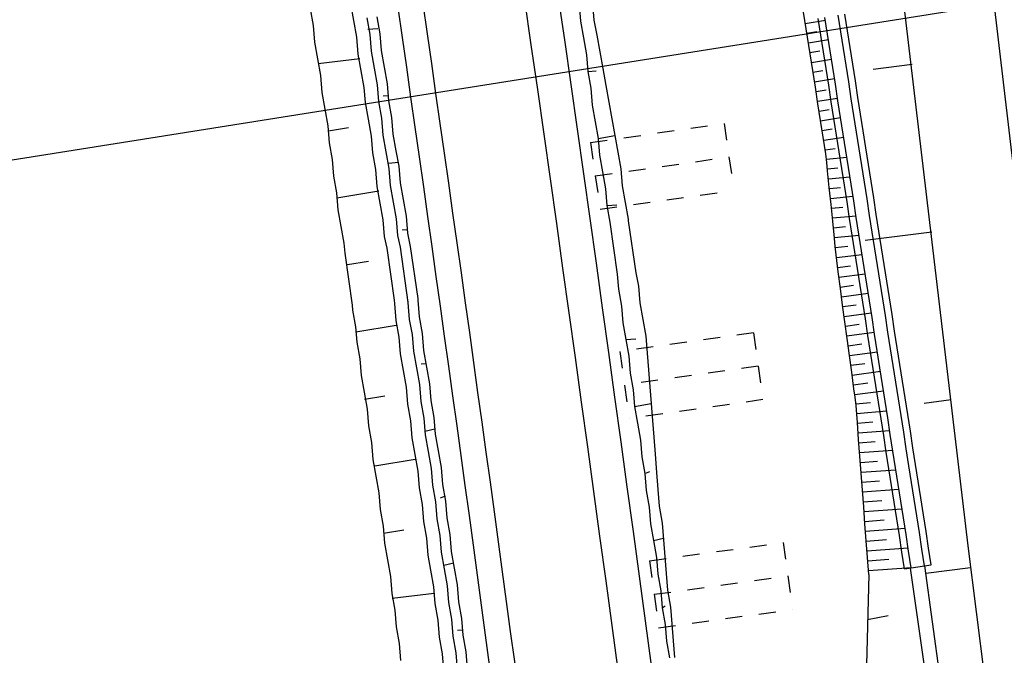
# Model space of a CAD drawing. Extents: x 447827 to 448299, y 438389 to 439851.
# Tile 108 of 116: x 447886 to 447916, y 439774 to 439793. Entities that reach past the tile are written whole.
import ezdxf

# ---------------------------------------------------------------- set-up
doc = ezdxf.new("R2010")
doc.units = 0
doc.header["$LTSCALE"] = 2
doc.header["$MEASUREMENT"] = 0
for name, pattern in [('ACAD_ISO05W100', [0.5, 0.25, -0.25]), ('AUSGEZOGEN', [0]), ('PUNKTX2', [0.5, 0.25, -0.25])]:
    doc.linetypes.add(name, pattern=pattern)
for name, color, linetype in [('DB-GRABEN', 15, 'AUSGEZOGEN'), ('DB-HZV-Stützscheiben', 15, 'CONTINUOUS'), ('DB-Ingenieurbauwerke', 15, 'CONTINUOUS'), ('DB-Regenrückhaltebecken_605', 15, 'CONTINUOUS'), ('DB-Wegboeschungen', 15, 'CONTINUOUS'), ('DB-Wege', 15, 'CONTINUOUS'), ('FBRTOP', 250, 'AUSGEZOGEN'), ('Planeinteilung', 250, 'CONTINUOUS'), ('RAHMEN', 7, 'AUSGEZOGEN')]:
    doc.layers.add(name, color=color, linetype=linetype)

# ---------------------------------------------------------------- blocks, each defined once
blk = doc.blocks.new('1135297')
at = {"layer": 'RAHMEN'}
blk.add_line((25, 292), (25, 5), dxfattribs=at)

msp = doc.modelspace()

# ---------------------------------------------------------------- linework, layer by layer
at = {"layer": 'DB-GRABEN', "linetype": 'Continuous'}
for p, q in [((447912.19, 439797.257), (447914.547, 439777.396)), ((447912.898, 439791.652), (447911.744, 439791.506)), ((447913.475, 439786.685), (447911.505, 439786.436)), ((447914.052, 439781.718), (447913.252, 439781.617)), ((447914.547, 439777.396), (447915.174, 439772.436)), ((447911.61, 439776.547), (447911.497, 439772.022)), ((447912.841, 439776.741), (447914.401, 439765.849)), ((447913.266, 439776.807), (447913.878, 439772.322)), ((447914.629, 439776.751), (447913.298, 439776.583)), ((447911.577, 439775.221), (447912.187, 439775.334))]:
    msp.add_line(p, q, dxfattribs=at)
at = {"layer": 'DB-HZV-Stützscheiben', "linetype": 'PUNKTX2'}
for p, q in [((447903.37, 439789.342), (447907.331, 439789.903)), ((447907.331, 439789.903), (447907.611, 439787.923)), ((447903.37, 439789.342), (447903.651, 439787.362)), ((447903.651, 439787.362), (447907.611, 439787.923)), ((447908.199, 439783.706), (447904.238, 439783.15)), ((447908.199, 439783.706), (447908.477, 439781.726)), ((447904.238, 439783.15), (447904.516, 439781.169)), ((447908.477, 439781.726), (447904.516, 439781.169)), ((447905.115, 439776.953), (447909.078, 439777.497)), ((447909.078, 439777.497), (447909.35, 439775.515)), ((447905.115, 439776.953), (447905.387, 439774.971)), ((447905.387, 439774.971), (447909.35, 439775.515))]:
    msp.add_line(p, q, dxfattribs=at)
at = {"layer": 'DB-HZV-Stützscheiben', "linetype": 'ACAD_ISO05W100'}
for p, q in [((447903.511, 439788.352), (447907.471, 439788.913)), ((447908.338, 439782.716), (447904.377, 439782.16)), ((447905.251, 439775.962), (447909.214, 439776.506))]:
    msp.add_line(p, q, dxfattribs=at)
at = {"layer": 'DB-Ingenieurbauwerke', "linetype": 'Continuous'}
msp.add_line((447912.36, 439818.285), (447916.08, 439787.026), dxfattribs=at)
at = {"layer": 'DB-Regenrückhaltebecken_605', "linetype": 'Continuous'}
for p, q in [((447909.719, 439792.953), (447909.642, 439793.447)), ((447909.797, 439792.459), (447909.719, 439792.953)), ((447909.732, 439792.867), (447910.325, 439792.963)), ((447910.192, 439792.521), (447910.114, 439793.015)), ((447910.389, 439792.552), (447910.312, 439793.046)), ((447910.785, 439792.614), (447910.707, 439793.108)), ((447910.982, 439792.645), (447910.905, 439793.139)), ((447909.778, 439792.579), (447910.074, 439792.627)), ((447910.862, 439792.12), (447910.785, 439792.614)), ((447911.06, 439792.151), (447910.982, 439792.645)), ((447909.874, 439791.965), (447909.797, 439792.459)), ((447909.823, 439792.29), (447910.415, 439792.386)), ((447910.269, 439792.027), (447910.192, 439792.521)), ((447910.467, 439792.058), (447910.389, 439792.552)), ((447909.868, 439792.002), (447910.165, 439792.05)), ((447910.347, 439791.533), (447910.269, 439792.027)), ((447910.544, 439791.564), (447910.467, 439792.058)), ((447910.94, 439791.626), (447910.862, 439792.12)), ((447911.137, 439791.657), (447911.06, 439792.151)), ((447909.952, 439791.471), (447909.874, 439791.965)), ((447909.914, 439791.714), (447910.506, 439791.809)), ((447910.029, 439790.977), (447909.952, 439791.471)), ((447909.959, 439791.425), (447910.255, 439791.473)), ((447910.424, 439791.039), (447910.347, 439791.533)), ((447910.622, 439791.07), (447910.544, 439791.564)), ((447911.017, 439791.132), (447910.94, 439791.626)), ((447911.215, 439791.163), (447911.137, 439791.657)), ((447910.004, 439791.137), (447910.597, 439791.232)), ((447911.095, 439790.638), (447911.017, 439791.132)), ((447911.292, 439790.669), (447911.215, 439791.163)), ((447910.107, 439790.483), (447910.029, 439790.977)), ((447910.049, 439790.848), (447910.346, 439790.896)), ((447910.502, 439790.545), (447910.424, 439791.039)), ((447910.7, 439790.576), (447910.622, 439791.07)), ((447910.095, 439790.56), (447910.687, 439790.655)), ((447910.58, 439790.051), (447910.502, 439790.545)), ((447910.777, 439790.082), (447910.7, 439790.576)), ((447911.172, 439790.144), (447911.095, 439790.638)), ((447911.37, 439790.175), (447911.292, 439790.669)), ((447910.184, 439789.989), (447910.107, 439790.483)), ((447910.14, 439790.272), (447910.436, 439790.319)), ((447910.262, 439789.495), (447910.184, 439789.989)), ((447910.185, 439789.984), (447910.778, 439790.077)), ((447910.657, 439789.557), (447910.58, 439790.051)), ((447910.855, 439789.588), (447910.777, 439790.082)), ((447911.25, 439789.65), (447911.172, 439790.144)), ((447911.447, 439789.681), (447911.37, 439790.175)), ((447910.23, 439789.696), (447910.527, 439789.742)), ((447911.525, 439789.187), (447911.447, 439789.681)), ((447910.302, 439789.248), (447910.262, 439789.495)), ((447910.276, 439789.408), (447910.869, 439789.499)), ((447910.735, 439789.063), (447910.657, 439789.557)), ((447910.932, 439789.094), (447910.855, 439789.588)), ((447911.327, 439789.156), (447911.25, 439789.65)), ((447910.339, 439789.001), (447910.302, 439789.248)), ((447910.322, 439789.125), (447910.618, 439789.166)), ((447911.01, 439788.6), (447910.932, 439789.094)), ((447911.405, 439788.662), (447911.327, 439789.156)), ((447911.602, 439788.693), (447911.525, 439789.187)), ((447910.369, 439788.752), (447910.339, 439789.001)), ((447910.359, 439788.842), (447910.961, 439788.911)), ((447910.812, 439788.569), (447910.735, 439789.063)), ((447910.394, 439788.503), (447910.369, 439788.752)), ((447910.389, 439788.556), (447910.698, 439788.587)), ((447910.443, 439788.005), (447910.394, 439788.503)), ((447910.89, 439788.075), (447910.812, 439788.569)), ((447911.087, 439788.106), (447911.01, 439788.6)), ((447911.482, 439788.168), (447911.405, 439788.662)), ((447911.68, 439788.199), (447911.602, 439788.693)), ((447910.417, 439788.267), (447911.052, 439788.328)), ((447910.493, 439787.507), (447910.443, 439788.005)), ((447910.446, 439787.976), (447910.772, 439788.008)), ((447910.967, 439787.581), (447910.89, 439788.075)), ((447911.165, 439787.612), (447911.087, 439788.106)), ((447911.56, 439787.674), (447911.482, 439788.168)), ((447911.758, 439787.705), (447911.68, 439788.199)), ((447910.475, 439787.686), (447911.143, 439787.75)), ((447911.637, 439787.18), (447911.56, 439787.674)), ((447911.835, 439787.211), (447911.758, 439787.705)), ((447910.543, 439787.008), (447910.493, 439787.507)), ((447910.504, 439787.395), (447910.846, 439787.428)), ((447911.045, 439787.087), (447910.967, 439787.581)), ((447911.242, 439787.118), (447911.165, 439787.612)), ((447910.533, 439787.105), (447911.234, 439787.172)), ((447911.122, 439786.593), (447911.045, 439787.087)), ((447911.32, 439786.624), (447911.242, 439787.118)), ((447911.715, 439786.686), (447911.637, 439787.18)), ((447911.913, 439786.717), (447911.835, 439787.211)), ((447910.593, 439786.51), (447910.543, 439787.008)), ((447910.562, 439786.814), (447910.921, 439786.849)), ((447910.591, 439786.524), (447911.325, 439786.594)), ((447910.617, 439786.261), (447910.593, 439786.51)), ((447911.2, 439786.099), (447911.122, 439786.593)), ((447911.397, 439786.13), (447911.32, 439786.624)), ((447911.793, 439786.192), (447911.715, 439786.686)), ((447911.99, 439786.223), (447911.913, 439786.717)), ((447910.642, 439786.012), (447910.617, 439786.261)), ((447910.62, 439786.231), (447910.995, 439786.269)), ((447911.87, 439785.698), (447911.793, 439786.192)), ((447912.068, 439785.729), (447911.99, 439786.223)), ((447910.703, 439785.515), (447910.642, 439786.012)), ((447910.651, 439785.936), (447911.414, 439786.023)), ((447911.277, 439785.605), (447911.2, 439786.099)), ((447911.475, 439785.636), (447911.397, 439786.13)), ((447910.687, 439785.641), (447911.073, 439785.69)), ((447911.355, 439785.111), (447911.277, 439785.605)), ((447911.553, 439785.142), (447911.475, 439785.636)), ((447911.948, 439785.204), (447911.87, 439785.698)), ((447912.145, 439785.235), (447912.068, 439785.729)), ((447910.77, 439785.02), (447910.703, 439785.515)), ((447910.725, 439785.35), (447911.504, 439785.453)), ((447910.765, 439785.06), (447911.157, 439785.112)), ((447910.837, 439784.524), (447910.77, 439785.02)), ((447911.432, 439784.617), (447911.355, 439785.111)), ((447911.63, 439784.648), (447911.553, 439785.142)), ((447912.025, 439784.711), (447911.948, 439785.204)), ((447912.223, 439784.742), (447912.145, 439785.235)), ((447910.804, 439784.771), (447911.594, 439784.876)), ((447912.103, 439784.217), (447912.025, 439784.711)), ((447912.3, 439784.248), (447912.223, 439784.742)), ((447910.904, 439784.028), (447910.837, 439784.524)), ((447910.843, 439784.482), (447911.241, 439784.535)), ((447911.51, 439784.124), (447911.432, 439784.617)), ((447911.708, 439784.155), (447911.63, 439784.648)), ((447910.882, 439784.192), (447911.685, 439784.299)), ((447911.588, 439783.63), (447911.51, 439784.124)), ((447911.785, 439783.661), (447911.708, 439784.155)), ((447912.18, 439783.723), (447912.103, 439784.217)), ((447912.378, 439783.754), (447912.3, 439784.248)), ((447910.971, 439783.533), (447910.904, 439784.028)), ((447910.921, 439783.903), (447911.326, 439783.957)), ((447910.96, 439783.614), (447911.776, 439783.722)), ((447911.665, 439783.136), (447911.588, 439783.63)), ((447911.863, 439783.167), (447911.785, 439783.661)), ((447912.258, 439783.229), (447912.18, 439783.723)), ((447912.455, 439783.26), (447912.378, 439783.754)), ((447911.038, 439783.037), (447910.971, 439783.533)), ((447911, 439783.324), (447911.41, 439783.379)), ((447912.533, 439782.766), (447912.455, 439783.26)), ((447911.106, 439782.542), (447911.038, 439783.037)), ((447911.039, 439783.035), (447911.866, 439783.145)), ((447911.743, 439782.642), (447911.665, 439783.136)), ((447911.94, 439782.673), (447911.863, 439783.167)), ((447912.335, 439782.735), (447912.258, 439783.229)), ((447911.078, 439782.746), (447911.495, 439782.801)), ((447912.018, 439782.179), (447911.94, 439782.673)), ((447912.413, 439782.241), (447912.335, 439782.735)), ((447912.611, 439782.272), (447912.533, 439782.766)), ((447911.173, 439782.046), (447911.106, 439782.542)), ((447911.117, 439782.455), (447911.957, 439782.569)), ((447911.82, 439782.148), (447911.743, 439782.642)), ((447911.156, 439782.165), (447911.579, 439782.223)), ((447911.898, 439781.654), (447911.82, 439782.148)), ((447912.095, 439781.685), (447912.018, 439782.179)), ((447912.49, 439781.747), (447912.413, 439782.241)), ((447912.688, 439781.778), (447912.611, 439782.272)), ((447911.207, 439781.798), (447911.173, 439782.046)), ((447911.196, 439781.879), (447912.047, 439781.989)), ((447911.236, 439781.55), (447911.207, 439781.798)), ((447911.231, 439781.6), (447911.663, 439781.645)), ((447911.257, 439781.3), (447911.236, 439781.55)), ((447911.975, 439781.16), (447911.898, 439781.654)), ((447912.173, 439781.191), (447912.095, 439781.685)), ((447912.568, 439781.253), (447912.49, 439781.747)), ((447912.766, 439781.284), (447912.688, 439781.778)), ((447911.256, 439781.319), (447912.141, 439781.393)), ((447911.274, 439781.05), (447911.257, 439781.3)), ((447912.646, 439780.759), (447912.568, 439781.253)), ((447912.843, 439780.79), (447912.766, 439781.284)), ((447911.311, 439780.549), (447911.274, 439781.05)), ((447911.275, 439781.032), (447911.731, 439781.065)), ((447912.053, 439780.666), (447911.975, 439781.16)), ((447912.25, 439780.697), (447912.173, 439781.191)), ((447911.297, 439780.74), (447912.233, 439780.81)), ((447912.13, 439780.172), (447912.053, 439780.666)), ((447912.328, 439780.203), (447912.25, 439780.697)), ((447912.723, 439780.265), (447912.646, 439780.759)), ((447912.921, 439780.296), (447912.843, 439780.79)), ((447911.349, 439780.049), (447911.311, 439780.549)), ((447911.319, 439780.449), (447911.798, 439780.485)), ((447911.341, 439780.158), (447912.323, 439780.231)), ((447911.386, 439779.549), (447911.349, 439780.049)), ((447912.208, 439779.678), (447912.13, 439780.172)), ((447912.405, 439779.709), (447912.328, 439780.203)), ((447912.801, 439779.771), (447912.723, 439780.265)), ((447912.998, 439779.802), (447912.921, 439780.296)), ((447911.362, 439779.867), (447911.866, 439779.904)), ((447912.878, 439779.277), (447912.801, 439779.771)), ((447913.076, 439779.308), (447912.998, 439779.802)), ((447911.384, 439779.575), (447912.414, 439779.652)), ((447911.423, 439779.049), (447911.386, 439779.549)), ((447912.285, 439779.184), (447912.208, 439779.678)), ((447912.483, 439779.215), (447912.405, 439779.709)), ((447911.406, 439779.284), (447911.933, 439779.324)), ((447912.363, 439778.69), (447912.285, 439779.184)), ((447912.561, 439778.721), (447912.483, 439779.215)), ((447912.956, 439778.783), (447912.878, 439779.277)), ((447913.153, 439778.814), (447913.076, 439779.308)), ((447911.461, 439778.548), (447911.423, 439779.049)), ((447911.428, 439778.993), (447912.505, 439779.074)), ((447911.449, 439778.702), (447912, 439778.743)), ((447912.441, 439778.196), (447912.363, 439778.69)), ((447912.638, 439778.227), (447912.561, 439778.721)), ((447913.033, 439778.289), (447912.956, 439778.783)), ((447913.231, 439778.32), (447913.153, 439778.814)), ((447911.498, 439778.048), (447911.461, 439778.548)), ((447911.471, 439778.411), (447912.596, 439778.495)), ((447913.111, 439777.795), (447913.033, 439778.289)), ((447913.308, 439777.826), (447913.231, 439778.32)), ((447911.493, 439778.12), (447912.067, 439778.163)), ((447911.536, 439777.548), (447911.498, 439778.048)), ((447912.518, 439777.702), (447912.441, 439778.196)), ((447912.716, 439777.733), (447912.638, 439778.227)), ((447911.515, 439777.829), (447912.687, 439777.916)), ((447912.596, 439777.208), (447912.518, 439777.702)), ((447912.793, 439777.239), (447912.716, 439777.733)), ((447913.188, 439777.301), (447913.111, 439777.795)), ((447913.386, 439777.332), (447913.308, 439777.826)), ((447911.536, 439777.537), (447912.134, 439777.582)), ((447911.573, 439777.048), (447911.536, 439777.548)), ((447911.558, 439777.246), (447912.778, 439777.337)), ((447912.673, 439776.714), (447912.596, 439777.208)), ((447912.871, 439776.745), (447912.793, 439777.239)), ((447913.266, 439776.807), (447913.188, 439777.301)), ((447913.463, 439776.838), (447913.386, 439777.332)), ((447911.61, 439776.547), (447911.573, 439777.048)), ((447911.58, 439776.955), (447912.202, 439777.002)), ((447912.673, 439776.714), (447913.463, 439776.838)), ((447911.602, 439776.664), (447912.869, 439776.759))]:
    msp.add_line(p, q, dxfattribs=at)
at = {"layer": 'DB-Wegboeschungen', "linetype": 'Continuous'}
for p, q in [((447903.43, 439793.459), (447903.469, 439792.96)), ((447895.066, 439793.303), (447895.155, 439792.808)), ((447896.259, 439793.447), (447896.348, 439792.952)), ((447903.031, 439793.428), (447903.07, 439792.929)), ((447896.348, 439792.952), (447896.437, 439792.457)), ((447896.743, 439793.033), (447896.832, 439792.539)), ((447897.042, 439793.057), (447897.131, 439792.562)), ((447903.07, 439792.929), (447903.159, 439792.435)), ((447903.469, 439792.96), (447903.554, 439792.516)), ((447895.155, 439792.808), (447895.195, 439792.31)), ((447897.069, 439792.708), (447896.77, 439792.684)), ((447895.195, 439792.31), (447895.284, 439791.815)), ((447896.437, 439792.457), (447896.476, 439791.959)), ((447896.832, 439792.539), (447896.871, 439792.04)), ((447897.131, 439792.562), (447897.17, 439792.064)), ((447903.159, 439792.435), (447903.248, 439791.94)), ((447903.554, 439792.516), (447903.643, 439792.021)), ((447896.871, 439792.04), (447896.96, 439791.546)), ((447897.17, 439792.064), (447897.259, 439791.569)), ((447903.643, 439792.021), (447903.732, 439791.527)), ((447895.284, 439791.815), (447895.373, 439791.321)), ((447896.538, 439791.813), (447895.296, 439791.666)), ((447896.476, 439791.959), (447896.565, 439791.464)), ((447903.248, 439791.94), (447903.288, 439791.442)), ((447896.565, 439791.464), (447896.654, 439790.97)), ((447896.96, 439791.546), (447897.049, 439791.051)), ((447897.259, 439791.569), (447897.348, 439791.075)), ((447903.288, 439791.442), (447903.537, 439791.461)), ((447903.288, 439791.442), (447903.377, 439790.947)), ((447903.732, 439791.527), (447903.821, 439791.032)), ((447895.373, 439791.321), (447895.412, 439790.822)), ((447896.654, 439790.97), (447896.69, 439790.521)), ((447897.049, 439791.051), (447897.088, 439790.553)), ((447897.348, 439791.075), (447897.387, 439790.576)), ((447903.377, 439790.947), (447903.416, 439790.449)), ((447903.821, 439791.032), (447903.911, 439790.538)), ((447895.412, 439790.822), (447895.501, 439790.328)), ((447897.088, 439790.553), (447897.177, 439790.058)), ((447897.376, 439790.726), (447897.226, 439790.714)), ((447897.387, 439790.576), (447897.476, 439790.082)), ((447903.911, 439790.538), (447904, 439790.043)), ((447895.501, 439790.328), (447895.59, 439789.833)), ((447896.69, 439790.521), (447896.779, 439790.027)), ((447903.416, 439790.449), (447903.505, 439789.954)), ((447896.779, 439790.027), (447896.868, 439789.532)), ((447897.177, 439790.058), (447897.217, 439789.56)), ((447897.476, 439790.082), (447897.516, 439789.583)), ((447903.505, 439789.954), (447903.594, 439789.46)), ((447904, 439790.043), (447904.089, 439789.549)), ((447895.59, 439789.833), (447895.629, 439789.335)), ((447895.602, 439789.683), (447896.196, 439789.78)), ((447896.868, 439789.532), (447896.907, 439789.034)), ((447897.217, 439789.56), (447897.306, 439789.065)), ((447897.516, 439789.583), (447897.605, 439789.089)), ((447903.594, 439789.46), (447904.089, 439789.549)), ((447903.594, 439789.46), (447903.633, 439788.961)), ((447904.089, 439789.549), (447904.178, 439789.054)), ((447895.629, 439789.335), (447895.718, 439788.84)), ((447897.605, 439789.089), (447897.69, 439788.644)), ((447895.718, 439788.84), (447895.758, 439788.342)), ((447896.907, 439789.034), (447896.996, 439788.539)), ((447897.306, 439789.065), (447897.395, 439788.571)), ((447903.633, 439788.961), (447903.722, 439788.467)), ((447904.178, 439789.054), (447904.267, 439788.559)), ((447896.996, 439788.539), (447897.035, 439788.041)), ((447897.682, 439788.744), (447897.383, 439788.72)), ((447897.395, 439788.571), (447897.434, 439788.072)), ((447897.69, 439788.644), (447897.729, 439788.146)), ((447904.267, 439788.559), (447904.306, 439788.061)), ((447895.758, 439788.342), (447895.847, 439787.847)), ((447903.722, 439788.467), (447903.811, 439787.972)), ((447897.035, 439788.041), (447897.124, 439787.546)), ((447897.434, 439788.072), (447897.523, 439787.578)), ((447897.729, 439788.146), (447897.818, 439787.651)), ((447903.811, 439787.972), (447903.851, 439787.474)), ((447904.306, 439788.061), (447904.395, 439787.566)), ((447895.847, 439787.847), (447895.886, 439787.349)), ((447897.097, 439787.895), (447895.858, 439787.697)), ((447897.818, 439787.651), (447897.907, 439787.156)), ((447895.886, 439787.349), (447895.975, 439786.854)), ((447897.124, 439787.546), (447897.213, 439787.052)), ((447897.523, 439787.578), (447897.612, 439787.083)), ((447903.851, 439787.474), (447904.15, 439787.497)), ((447903.851, 439787.474), (447903.94, 439786.979)), ((447904.395, 439787.566), (447904.484, 439787.072)), ((447897.213, 439787.052), (447897.252, 439786.553)), ((447897.612, 439787.083), (447897.651, 439786.585)), ((447897.907, 439787.156), (447897.946, 439786.658)), ((447904.484, 439787.072), (447904.488, 439787.022)), ((447895.975, 439786.854), (447896.064, 439786.359)), ((447897.939, 439786.758), (447897.789, 439786.746)), ((447903.94, 439786.979), (447904.161, 439785.442)), ((447904.488, 439787.022), (447904.709, 439785.485)), ((447897.252, 439786.553), (447897.33, 439786.208)), ((447897.651, 439786.585), (447897.728, 439786.24)), ((447897.946, 439786.658), (447898.028, 439786.263)), ((447896.064, 439786.359), (447896.088, 439786.06)), ((447897.33, 439786.208), (447897.551, 439784.671)), ((447897.728, 439786.24), (447897.958, 439784.603)), ((447898.028, 439786.263), (447898.249, 439784.726)), ((447896.088, 439786.06), (447896.309, 439784.523)), ((447896.793, 439785.821), (447896.174, 439785.722)), ((447904.161, 439785.442), (447904.196, 439784.993)), ((447904.709, 439785.485), (447904.79, 439785.09)), ((447904.196, 439784.993), (447904.285, 439784.498)), ((447904.79, 439785.09), (447904.83, 439784.591)), ((447897.95, 439784.702), (447897.958, 439784.603)), ((447898.249, 439784.726), (447898.253, 439784.676)), ((447896.309, 439784.523), (447896.321, 439784.374)), ((447897.551, 439784.671), (447897.559, 439784.571)), ((447897.559, 439784.571), (447897.598, 439784.073)), ((447897.958, 439784.603), (447897.997, 439784.104)), ((447898.253, 439784.676), (447898.292, 439784.177)), ((447904.285, 439784.498), (447904.324, 439784)), ((447904.83, 439784.591), (447904.919, 439784.097)), ((447896.321, 439784.374), (447896.41, 439783.879)), ((447898.292, 439784.177), (447898.381, 439783.683)), ((447896.41, 439783.879), (447896.445, 439783.43)), ((447897.61, 439783.923), (447896.421, 439783.729)), ((447897.598, 439784.073), (447897.687, 439783.578)), ((447897.997, 439784.104), (447898.082, 439783.659)), ((447904.324, 439784), (447904.413, 439783.505)), ((447904.919, 439784.097), (447905.008, 439783.602)), ((447897.687, 439783.578), (447897.726, 439783.08)), ((447898.082, 439783.659), (447898.121, 439783.161)), ((447898.381, 439783.683), (447898.42, 439783.184)), ((447905.008, 439783.602), (447905.047, 439783.104)), ((447896.445, 439783.43), (447896.534, 439782.936)), ((447904.413, 439783.505), (447904.713, 439783.529)), ((447904.413, 439783.505), (447904.503, 439783.011)), ((447897.726, 439783.08), (447897.815, 439782.585)), ((447898.121, 439783.161), (447898.21, 439782.666)), ((447898.42, 439783.184), (447898.509, 439782.69)), ((447904.503, 439783.011), (447904.542, 439782.512)), ((447905.047, 439783.104), (447905.086, 439782.605)), ((447896.534, 439782.936), (447896.573, 439782.437)), ((447898.21, 439782.666), (447898.299, 439782.172)), ((447898.501, 439782.79), (447898.352, 439782.778)), ((447898.509, 439782.69), (447898.598, 439782.195)), ((447896.573, 439782.437), (447896.662, 439781.943)), ((447897.815, 439782.585), (447897.904, 439782.091)), ((447904.542, 439782.512), (447904.631, 439782.018)), ((447905.086, 439782.605), (447905.125, 439782.107)), ((447897.904, 439782.091), (447897.944, 439781.592)), ((447898.299, 439782.172), (447898.338, 439781.673)), ((447898.598, 439782.195), (447898.638, 439781.697)), ((447905.125, 439782.107), (447905.165, 439781.609)), ((447896.662, 439781.943), (447896.751, 439781.448)), ((447896.678, 439781.743), (447897.272, 439781.84)), ((447904.631, 439782.018), (447904.67, 439781.519)), ((447897.944, 439781.592), (447898.033, 439781.098)), ((447898.338, 439781.673), (447898.428, 439781.179)), ((447898.638, 439781.697), (447898.727, 439781.202)), ((447904.67, 439781.519), (447905.165, 439781.609)), ((447904.67, 439781.519), (447904.759, 439781.025)), ((447905.165, 439781.609), (447905.204, 439781.11)), ((447896.751, 439781.448), (447896.79, 439780.95)), ((447898.727, 439781.202), (447898.766, 439780.704)), ((447896.79, 439780.95), (447896.879, 439780.455)), ((447898.033, 439781.098), (447898.072, 439780.599)), ((447898.428, 439781.179), (447898.467, 439780.68)), ((447904.759, 439781.025), (447904.848, 439780.53)), ((447905.204, 439781.11), (447905.243, 439780.612)), ((447898.754, 439780.853), (447898.459, 439780.78)), ((447898.467, 439780.68), (447898.556, 439780.186)), ((447898.766, 439780.704), (447898.855, 439780.209)), ((447896.879, 439780.455), (447896.919, 439779.957)), ((447898.072, 439780.599), (447898.161, 439780.105)), ((447904.848, 439780.53), (447904.887, 439780.032)), ((447905.243, 439780.612), (447905.282, 439780.113)), ((447898.161, 439780.105), (447898.25, 439779.61)), ((447898.556, 439780.186), (447898.645, 439779.691)), ((447898.855, 439780.209), (447898.944, 439779.715)), ((447905.282, 439780.113), (447905.325, 439779.565)), ((447896.919, 439779.957), (447897.008, 439779.462)), ((447898.173, 439779.955), (447896.984, 439779.761)), ((447904.887, 439780.032), (447904.976, 439779.537)), ((447897.008, 439779.462), (447897.097, 439778.968)), ((447898.25, 439779.61), (447898.289, 439779.112)), ((447898.645, 439779.691), (447898.684, 439779.193)), ((447898.944, 439779.715), (447898.983, 439779.216)), ((447904.976, 439779.537), (447905.122, 439779.599)), ((447904.976, 439779.537), (447905.016, 439779.039)), ((447905.325, 439779.565), (447905.365, 439779.066)), ((447898.684, 439779.193), (447898.773, 439778.698)), ((447898.983, 439779.216), (447899.072, 439778.722)), ((447897.097, 439778.968), (447897.136, 439778.469)), ((447898.289, 439779.112), (447898.378, 439778.617)), ((447899.06, 439778.871), (447898.915, 439778.81)), ((447905.016, 439779.039), (447905.105, 439778.544)), ((447905.365, 439779.066), (447905.404, 439778.568)), ((447898.378, 439778.617), (447898.417, 439778.119)), ((447898.773, 439778.698), (447898.812, 439778.2)), ((447899.072, 439778.722), (447899.111, 439778.223)), ((447897.136, 439778.469), (447897.225, 439777.975)), ((447905.105, 439778.544), (447905.144, 439778.046)), ((447905.404, 439778.568), (447905.493, 439778.073)), ((447898.417, 439778.119), (447898.506, 439777.624)), ((447898.812, 439778.2), (447898.901, 439777.705)), ((447899.111, 439778.223), (447899.2, 439777.729)), ((447905.144, 439778.046), (447905.233, 439777.551)), ((447905.493, 439778.073), (447905.532, 439777.575)), ((447897.225, 439777.975), (447897.264, 439777.476)), ((447897.241, 439777.775), (447897.835, 439777.872)), ((447898.901, 439777.705), (447898.941, 439777.207)), ((447899.2, 439777.729), (447899.24, 439777.23)), ((447897.264, 439777.476), (447897.353, 439776.982)), ((447898.506, 439777.624), (447898.546, 439777.126)), ((447905.233, 439777.551), (447905.528, 439777.625)), ((447905.233, 439777.551), (447905.322, 439777.057)), ((447905.532, 439777.575), (447905.571, 439777.076)), ((447898.546, 439777.126), (447898.631, 439776.681)), ((447898.941, 439777.207), (447899.03, 439776.712)), ((447899.24, 439777.23), (447899.329, 439776.736)), ((447897.353, 439776.982), (447897.442, 439776.487)), ((447899.317, 439776.885), (447899.022, 439776.812)), ((447905.322, 439777.057), (447905.361, 439776.558)), ((447905.571, 439777.076), (447905.61, 439776.578)), ((447898.631, 439776.681), (447898.72, 439776.186)), ((447899.03, 439776.712), (447899.119, 439776.218)), ((447899.329, 439776.736), (447899.418, 439776.241)), ((447905.361, 439776.558), (447905.45, 439776.064)), ((447905.61, 439776.578), (447905.65, 439776.08)), ((447897.442, 439776.487), (447897.482, 439775.989)), ((447899.418, 439776.241), (447899.457, 439775.743)), ((447897.482, 439775.989), (447897.571, 439775.494)), ((447898.736, 439775.987), (447897.493, 439775.839)), ((447898.72, 439776.186), (447898.759, 439775.688)), ((447899.119, 439776.218), (447899.158, 439775.719)), ((447905.45, 439776.064), (447905.489, 439775.565)), ((447905.65, 439776.08), (447905.739, 439775.585)), ((447898.759, 439775.688), (447898.848, 439775.193)), ((447899.158, 439775.719), (447899.247, 439775.225)), ((447899.457, 439775.743), (447899.546, 439775.248)), ((447897.571, 439775.494), (447897.61, 439774.996)), ((447905.489, 439775.565), (447905.585, 439775.623)), ((447905.489, 439775.565), (447905.579, 439775.071)), ((447905.739, 439775.585), (447905.778, 439775.087)), ((447898.848, 439775.193), (447898.887, 439774.695)), ((447899.247, 439775.225), (447899.286, 439774.726)), ((447899.546, 439775.248), (447899.585, 439774.75)), ((447905.778, 439775.087), (447905.817, 439774.588)), ((447897.61, 439774.996), (447897.699, 439774.501)), ((447899.573, 439774.899), (447899.424, 439774.888)), ((447905.579, 439775.071), (447905.618, 439774.572)), ((447897.699, 439774.501), (447897.738, 439774.003)), ((447898.887, 439774.695), (447898.976, 439774.2)), ((447899.286, 439774.726), (447899.375, 439774.232)), ((447899.585, 439774.75), (447899.674, 439774.255)), ((447905.618, 439774.572), (447905.707, 439774.078)), ((447905.817, 439774.588), (447905.856, 439774.09)), ((447898.976, 439774.2), (447899.016, 439773.702)), ((447899.375, 439774.232), (447899.414, 439773.733)), ((447899.674, 439774.255), (447899.713, 439773.757))]:
    msp.add_line(p, q, dxfattribs=at)
at = {"layer": 'DB-Wege', "linetype": 'Continuous'}
for major_axis, start_param, end_param in [((1983.313, 269.209), -0.065786, 0.019612), ((1984.304, 269.336), -0.065782, 0.019618), ((1979.599, 268.689), -0.037618, 0.019614), ((1980.341, 268.794), -0.03762, 0.019613)]:
    msp.add_ellipse((445920.406, 439507.957), major_axis=major_axis, ratio=1, start_param=start_param, end_param=end_param, dxfattribs=at)
at = {"layer": 'FBRTOP'}
for points in [[(448034.372, 439384.926, -0.000001), (448050.087, 439286.169, -0.000002), (448057.944, 439236.79), (448081.515, 439088.654, 0.000001), (448091.337, 439026.931, -0.000001), (448101.158, 438965.207, -0.000001), (448105.087, 438940.518, 0.000002), (448109.015, 438915.828, 0.000007), (448110.98, 438903.483, -0.000017)], [(448068.197, 439390.308, -0.000001), (448083.912, 439291.551, -0.000002), (448091.769, 439242.172), (448115.34, 439094.036, 0.000001), (448125.161, 439032.313, -0.000001), (448134.983, 438970.589, -0.000001), (448138.911, 438945.9, 0.000002), (448142.84, 438921.21, 0.000007), (448144.804, 438908.866, -0.000017)]]:
    msp.add_lwpolyline(points, format="xyb", dxfattribs=at)

# ---------------------------------------------------------------- block references
at = {"layer": 'Planeinteilung', "linetype": 'Continuous', "rotation": 279.041149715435}
msp.add_blockref('1135297', (447827.116, 439804.721), dxfattribs=at)

doc.saveas('drawing.dxf')
